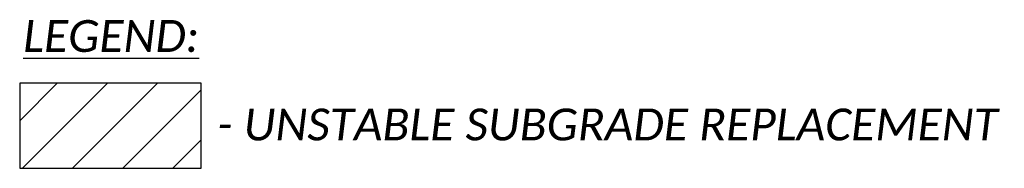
# Model space of a CAD drawing. Header units: feet. Extents: x 2245861 to 2246835, y 596730 to 597616.
# Tile 1 of 30: x 2245860.9 to 2245882.6, y 596794.21 to 596797.47. Entities that reach past the tile are written whole.
import ezdxf

# ---------------------------------------------------------------- set-up
doc = ezdxf.new("R2010")
doc.units = ezdxf.units.FT
doc.header["$MEASUREMENT"] = 0
doc.layers.add('TX_P_20', color=7, linetype='Continuous')
doc.layers.add('XS_P_Undercut', color=230, linetype='Continuous')
doc.styles.add('P_Slanted_Normal', font='calibrii.ttf', dxfattribs={"height": 0.14})

msp = doc.modelspace()

# ---------------------------------------------------------------- hatches: boundary and pattern name
at = {"layer": 'XS_P_Undercut', "transparency": 33554687}
h = msp.add_hatch(dxfattribs=at)
h.set_pattern_fill('ANSI31', color=256, scale=1.25)
h.set_pattern_definition([(45, (8415361.86934, 2234854.347), (-0.5524271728, 0.5524271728), [])])
h.paths.add_polyline_path([(2245864.896, 596794.208), (2245864.896, 596796.082), (2245860.898, 596796.082), (2245860.898, 596794.208)])

# ---------------------------------------------------------------- linework, layer by layer
at = {"layer": 'TX_P_20'}
msp.add_lwpolyline([(2245860.898, 596796.082), (2245860.898, 596794.208), (2245864.896, 596794.208), (2245864.896, 596796.082)], close=True, dxfattribs=at)

# ---------------------------------------------------------------- texts
at = {"layer": 'TX_P_20', "char_height": 0.7, "style": 'P_Slanted_Normal'}
for s, insert, width, attachment_point in [('{\\LLEGEND:}', (2245862.914, 596797.112), 4.97613, 5), ('- UNSTABLE SUBGRADE REPLACEMENT', (2245865.255, 596795.167), 18.25287, 4)]:
    msp.add_mtext(s, dxfattribs=dict(at, insert=insert, width=width, attachment_point=attachment_point))

doc.saveas('drawing.dxf')
